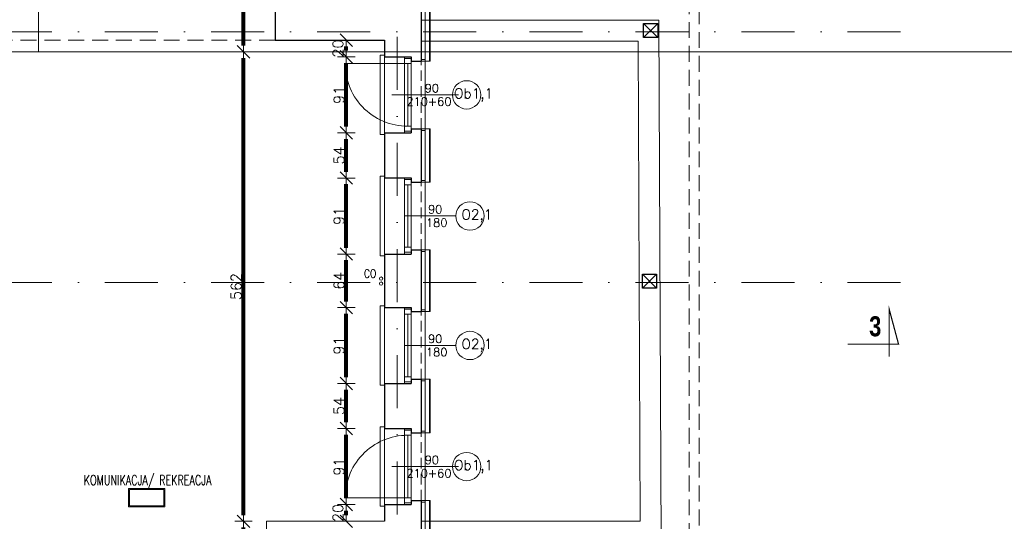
# Model space of a CAD drawing. Header units: metres. Extents: x 7408630 to 15602436, y 5561464 to 13303678.
# Tile 100 of 123: x 7414508 to 7415688, y 5564821 to 5565421. Entities that reach past the tile are written whole.
import ezdxf
from ezdxf.enums import TextEntityAlignment as Align

# ---------------------------------------------------------------- set-up
doc = ezdxf.new("R2010")
doc.units = ezdxf.units.M
doc.header["$MEASUREMENT"] = 0
doc.linetypes.add('DASHDOT', pattern=[25.4, 12.7, -6.35, 0, -6.35])
doc.linetypes.add('HIDDEN', pattern=[9.525, 6.35, -3.175])
for name, color, linetype, lineweight in [('!! 0_ Istn-okna', 6, 'Continuous', 13), ('!! 0_ Istn-sciany', 3, 'Continuous', 30), ('!! 0_ Istn-widok', 1, 'Continuous', 15), ('!! 0_ Opis', 8, 'Continuous', 13), ('!! 0_Istn-armatura', 6, 'Continuous', 9), ('!! 0_Istn-cienka', 4, 'Continuous', 9), ('!! 0_Opis_okna', 8, 'Continuous', 15), ('!! 0_Opis_pom', 9, 'Continuous', 13), ('!! 0_Osie', 1, 'DASHDOT', 13), ('!! 1_ tynk zewn  - nowy', 21, 'Continuous', 20), ('!! 1_OPIS POM NOWE', 140, 'Continuous', 5), ('!! 2_ remont Ocieplenie', 4, 'ZIGZAG', 5), ('!! wymiary osi', 250, 'Continuous', 5), ('0-osie-liniA', 14, 'DASHDOT', 5), ('Granica', 112, 'Continuous', 80)]:
    doc.layers.add(name, color=color, linetype=linetype, lineweight=lineweight)
doc.layers.add('!! 0_ramki', color=66, linetype='Continuous', lineweight=9, plot=False)
doc.layers.add('Powierzchnia', color=140, linetype='Continuous', lineweight=5, plot=False)
doc.styles.add('50', font='ROMANS.shx', dxfattribs={"width": 0.8, "oblique": 10, "height": 10})
doc.styles.add('ARCHETYP', font='romans.shx', dxfattribs={"height": 15})
doc.styles.add('ARIAL', font='tahoma.ttf')
doc.styles.add('STYLE7', font='ARIALNB.TTF')
doc.styles.add('TXT', font='simplex.shx')
doc.linetypes.add('ZIGZAG', pattern='A,0.00254,-5.08,[131,ltypeshp.shx,S=5.08,R=0,X=-5.08,Y=0],-10.16,[131,ltypeshp.shx,S=5.08,R=180,X=5.08,Y=0],-5.08', length=20.32254)
doc.dimstyles.new('DIM50', dxfattribs={"dimscale": 5, "dimtxt": 2, "dimasz": 1, "dimexe": 0, "dimexo": 0, "dimgap": 0.5, "dimtad": 1, "dimdec": 4, "dimrnd": 0.5, "dimdsep": 46, "dimtxsty": 'TXT', "dimblk": 'TICK1', "dimblk1": 'TICK1', "dimblk2": 'TICK1', "dimsah": 1, "dimcen": 0, "dimse1": 1, "dimse2": 1, "dimclrd": 1, "dimclre": 7, "dimclrt": 9, "dimadec": 0, "dimazin": 0, "dimtfac": 1, "dimtdec": 4, "dimtmove": 2, "dimatfit": 3, "dimldrblk": 'TICK1', "dimfxl": 1, "dimtolj": 1, "dimarcsym": 0})

# ---------------------------------------------------------------- blocks, each defined once
blk = doc.blocks.new('BLOK OSI')
at = {"layer": '0-osie-liniA', "ltscale": 5}
for points in [[(53191.21142, -193626.89479), (53191.21142, -199860.81919)], [(51570.03302, -196290.0883), (53810.60983, -196290.0883)], [(51570.03302, -196590.0883), (53810.60983, -196590.0883)]]:
    blk.add_lwpolyline(points, dxfattribs=at)
blk = doc.blocks.new('1_ok-opis')
blk.add_line((0, 111.6), (0, 50))
blk.add_circle((0, 128.6), 17)
at = {"style": '50', "oblique": 10, "width": 0.8}
for tag, rotation, p in [('NR', 90, (0, 128.6)), ('NR', 270, (0, 128.6)), ('SZEROKOŚĆ', 90, (-8, 78.3)), ('WYSOKOŚĆ', 270, (-8, 78.3)), ('WYSOKOŚĆ', 90, (8, 78.3)), ('SZEROKOŚĆ', 270, (8, 78.3))]:
    blk.add_attdef(tag, text='', height=10, rotation=rotation, dxfattribs=at).set_placement(p, align=Align.MIDDLE)
blk = doc.blocks.new('TICK1')
at = {"color": 2}
blk.add_line((-1, -1), (1, 1), dxfattribs=at)
at = {"color": 0}
for p, q in [((0, 0), (-1, 0)), ((0, -1.4), (0, 1.4))]:
    blk.add_line(p, q, dxfattribs=at)
blk = doc.blocks.new('*D694')
at = {"layer": '!! wymiary osi', "color": 1, "lineweight": -2, "transparency": 16777216}
blk.add_line((75450.6, -197131.1), (75450.6, -196822.1), dxfattribs=at)
at = {"layer": 'DEFPOINTS', "color": 0, "transparency": 16777216}
for p in [(75450.6, -196814.6), (75478.4, -196814.6), (75619.4, -197138.6)]:
    blk.add_point(p, dxfattribs=at)
at = {"layer": '!! wymiary osi', "color": 1, "lineweight": -2, "transparency": 16777216, "xscale": 7.5, "yscale": 7.5, "zscale": 7.5}
for p, rotation in [((75450.6, -196814.6), 90), ((75450.6, -197138.6), 270)]:
    blk.add_blockref('TICK1', p, dxfattribs=dict(at, rotation=rotation))
at = {"layer": '!! wymiary osi', "color": 9, "transparency": 16777216, "insert": (75441.9, -196976.6), "char_height": 12.5, "attachment_point": 5, "rotation": 90, "style": 'TXT'}
blk.add_mtext('\\A1;324', dxfattribs=at)
blk = doc.blocks.new('*D695')
at = {"layer": '!! wymiary osi', "color": 1, "lineweight": -2, "transparency": 16777216}
blk.add_line((75450.6, -196807.1), (75450.6, -196260.1), dxfattribs=at)
at = {"layer": 'DEFPOINTS', "color": 0, "transparency": 16777216}
for p in [(75450.6, -196252.6), (75488.4, -196252.6), (75478.4, -196814.6)]:
    blk.add_point(p, dxfattribs=at)
at = {"layer": '!! wymiary osi', "color": 1, "lineweight": -2, "transparency": 16777216, "xscale": 7.5, "yscale": 7.5, "zscale": 7.5}
for p, rotation in [((75450.6, -196252.6), 90), ((75450.6, -196814.6), 270)]:
    blk.add_blockref('TICK1', p, dxfattribs=dict(at, rotation=rotation))
at = {"layer": '!! wymiary osi', "color": 9, "transparency": 16777216, "insert": (75441.9, -196533.6), "char_height": 12.5, "attachment_point": 5, "rotation": 90, "style": 'TXT'}
blk.add_mtext('\\A1;562', dxfattribs=at)
blk = doc.blocks.new('*D696')
at = {"layer": '!! wymiary osi', "color": 1, "lineweight": -2, "transparency": 16777216}
blk.add_line((75450.6, -196245.1), (75450.6, -195595.1), dxfattribs=at)
at = {"layer": 'DEFPOINTS', "color": 0, "transparency": 16777216}
for p in [(75450.6, -195587.6), (75488.4, -195587.6), (75488.4, -196252.6)]:
    blk.add_point(p, dxfattribs=at)
at = {"layer": '!! wymiary osi', "color": 1, "lineweight": -2, "transparency": 16777216, "xscale": 7.5, "yscale": 7.5, "zscale": 7.5}
for p, rotation in [((75450.6, -195587.6), 90), ((75450.6, -196252.6), 270)]:
    blk.add_blockref('TICK1', p, dxfattribs=dict(at, rotation=rotation))
at = {"layer": '!! wymiary osi', "color": 9, "transparency": 16777216, "insert": (75441.9, -195920.1), "char_height": 12.5, "attachment_point": 5, "rotation": 90, "style": 'TXT'}
blk.add_mtext('\\A1;665', dxfattribs=at)
blk = doc.blocks.new('*D702')
at = {"layer": '!! wymiary osi', "color": 1, "lineweight": -2, "transparency": 16777216}
blk.add_line((75573.8, -196807.1), (75573.8, -196802.1), dxfattribs=at)
at = {"layer": 'DEFPOINTS', "color": 0, "transparency": 16777216}
for p in [(75573.8, -196794.6), (75619.4, -196794.6), (75619.4, -196814.6)]:
    blk.add_point(p, dxfattribs=at)
at = {"layer": '!! wymiary osi', "color": 1, "lineweight": -2, "transparency": 16777216, "xscale": 7.5, "yscale": 7.5, "zscale": 7.5}
for p, rotation in [((75573.8, -196794.6), 90), ((75573.8, -196814.6), 270)]:
    blk.add_blockref('TICK1', p, dxfattribs=dict(at, rotation=rotation))
at = {"layer": '!! wymiary osi', "color": 9, "transparency": 16777216, "insert": (75563.8, -196804.6), "char_height": 12.5, "attachment_point": 5, "rotation": 90, "style": 'TXT'}
blk.add_mtext('\\A1;20', dxfattribs=at)
blk = doc.blocks.new('*D703')
at = {"layer": '!! wymiary osi', "color": 1, "lineweight": -2, "transparency": 16777216}
blk.add_line((75573.8, -196787.1), (75573.8, -196711.1), dxfattribs=at)
at = {"layer": 'DEFPOINTS', "color": 0, "transparency": 16777216}
for p in [(75573.8, -196703.6), (75619.4, -196703.6), (75619.4, -196794.6)]:
    blk.add_point(p, dxfattribs=at)
at = {"layer": '!! wymiary osi', "color": 1, "lineweight": -2, "transparency": 16777216, "xscale": 7.5, "yscale": 7.5, "zscale": 7.5}
for p, rotation in [((75573.8, -196703.6), 90), ((75573.8, -196794.6), 270)]:
    blk.add_blockref('TICK1', p, dxfattribs=dict(at, rotation=rotation))
at = {"layer": '!! wymiary osi', "color": 9, "transparency": 16777216, "insert": (75565.1, -196749.1), "char_height": 12.5, "attachment_point": 5, "rotation": 90, "style": 'TXT'}
blk.add_mtext('\\A1;91', dxfattribs=at)
blk = doc.blocks.new('*D704')
at = {"layer": '!! wymiary osi', "color": 1, "lineweight": -2, "transparency": 16777216}
blk.add_line((75573.8, -196696.1), (75573.8, -196657.1), dxfattribs=at)
at = {"layer": 'DEFPOINTS', "color": 0, "transparency": 16777216}
for p in [(75573.8, -196649.6), (75619.4, -196649.6), (75619.4, -196703.6)]:
    blk.add_point(p, dxfattribs=at)
at = {"layer": '!! wymiary osi', "color": 1, "lineweight": -2, "transparency": 16777216, "xscale": 7.5, "yscale": 7.5, "zscale": 7.5}
for p, rotation in [((75573.8, -196649.6), 90), ((75573.8, -196703.6), 270)]:
    blk.add_blockref('TICK1', p, dxfattribs=dict(at, rotation=rotation))
at = {"layer": '!! wymiary osi', "color": 9, "transparency": 16777216, "insert": (75565.1, -196676.6), "char_height": 12.5, "attachment_point": 5, "rotation": 90, "style": 'TXT'}
blk.add_mtext('\\A1;54', dxfattribs=at)
blk = doc.blocks.new('*D705')
at = {"layer": '!! wymiary osi', "color": 1, "lineweight": -2, "transparency": 16777216}
blk.add_line((75573.8, -196642.1), (75573.8, -196566.3), dxfattribs=at)
at = {"layer": 'DEFPOINTS', "color": 0, "transparency": 16777216}
for p in [(75573.8, -196558.8), (75621.1, -196558.8), (75619.4, -196649.6)]:
    blk.add_point(p, dxfattribs=at)
at = {"layer": '!! wymiary osi', "color": 1, "lineweight": -2, "transparency": 16777216, "xscale": 7.5, "yscale": 7.5, "zscale": 7.5}
for p, rotation in [((75573.8, -196558.8), 90), ((75573.8, -196649.6), 270)]:
    blk.add_blockref('TICK1', p, dxfattribs=dict(at, rotation=rotation))
at = {"layer": '!! wymiary osi', "color": 9, "transparency": 16777216, "insert": (75565.1, -196604.2), "char_height": 12.5, "attachment_point": 5, "rotation": 90, "style": 'TXT'}
blk.add_mtext('\\A1;91', dxfattribs=at)
blk = doc.blocks.new('*D706')
at = {"layer": '!! wymiary osi', "color": 1, "lineweight": -2, "transparency": 16777216}
blk.add_line((75573.8, -196551.3), (75573.8, -196502.1), dxfattribs=at)
at = {"layer": 'DEFPOINTS', "color": 0, "transparency": 16777216}
for p in [(75573.8, -196494.6), (75619.4, -196494.6), (75621.1, -196558.8)]:
    blk.add_point(p, dxfattribs=at)
at = {"layer": '!! wymiary osi', "color": 1, "lineweight": -2, "transparency": 16777216, "xscale": 7.5, "yscale": 7.5, "zscale": 7.5}
for p, rotation in [((75573.8, -196494.6), 90), ((75573.8, -196558.8), 270)]:
    blk.add_blockref('TICK1', p, dxfattribs=dict(at, rotation=rotation))
at = {"layer": '!! wymiary osi', "color": 9, "transparency": 16777216, "insert": (75565.1, -196526.7), "char_height": 12.5, "attachment_point": 5, "rotation": 90, "style": 'TXT'}
blk.add_mtext('\\A1;64', dxfattribs=at)
blk = doc.blocks.new('*D707')
at = {"layer": '!! wymiary osi', "color": 1, "lineweight": -2, "transparency": 16777216}
blk.add_line((75573.8, -196487.1), (75573.8, -196411.1), dxfattribs=at)
at = {"layer": 'DEFPOINTS', "color": 0, "transparency": 16777216}
for p in [(75573.8, -196403.6), (75619.4, -196403.6), (75619.4, -196494.6)]:
    blk.add_point(p, dxfattribs=at)
at = {"layer": '!! wymiary osi', "color": 1, "lineweight": -2, "transparency": 16777216, "xscale": 7.5, "yscale": 7.5, "zscale": 7.5}
for p, rotation in [((75573.8, -196403.6), 90), ((75573.8, -196494.6), 270)]:
    blk.add_blockref('TICK1', p, dxfattribs=dict(at, rotation=rotation))
at = {"layer": '!! wymiary osi', "color": 9, "transparency": 16777216, "insert": (75565.1, -196449.1), "char_height": 12.5, "attachment_point": 5, "rotation": 90, "style": 'TXT'}
blk.add_mtext('\\A1;91', dxfattribs=at)
blk = doc.blocks.new('*D708')
at = {"layer": '!! wymiary osi', "color": 1, "lineweight": -2, "transparency": 16777216}
blk.add_line((75573.8, -196396.1), (75573.8, -196357.1), dxfattribs=at)
at = {"layer": 'DEFPOINTS', "color": 0, "transparency": 16777216}
for p in [(75573.8, -196349.6), (75619.4, -196349.6), (75619.4, -196403.6)]:
    blk.add_point(p, dxfattribs=at)
at = {"layer": '!! wymiary osi', "color": 1, "lineweight": -2, "transparency": 16777216, "xscale": 7.5, "yscale": 7.5, "zscale": 7.5}
for p, rotation in [((75573.8, -196349.6), 90), ((75573.8, -196403.6), 270)]:
    blk.add_blockref('TICK1', p, dxfattribs=dict(at, rotation=rotation))
at = {"layer": '!! wymiary osi', "color": 9, "transparency": 16777216, "insert": (75565.1, -196376.6), "char_height": 12.5, "attachment_point": 5, "rotation": 90, "style": 'TXT'}
blk.add_mtext('\\A1;54', dxfattribs=at)
blk = doc.blocks.new('*D709')
at = {"layer": '!! wymiary osi', "color": 1, "lineweight": -2, "transparency": 16777216}
blk.add_line((75573.8, -196342.1), (75573.8, -196266.1), dxfattribs=at)
at = {"layer": 'DEFPOINTS', "color": 0, "transparency": 16777216}
for p in [(75573.8, -196258.6), (75619.4, -196258.6), (75619.4, -196349.6)]:
    blk.add_point(p, dxfattribs=at)
at = {"layer": '!! wymiary osi', "color": 1, "lineweight": -2, "transparency": 16777216, "xscale": 7.5, "yscale": 7.5, "zscale": 7.5}
for p, rotation in [((75573.8, -196258.6), 90), ((75573.8, -196349.6), 270)]:
    blk.add_blockref('TICK1', p, dxfattribs=dict(at, rotation=rotation))
at = {"layer": '!! wymiary osi', "color": 9, "transparency": 16777216, "insert": (75565.1, -196304.1), "char_height": 12.5, "attachment_point": 5, "rotation": 90, "style": 'TXT'}
blk.add_mtext('\\A1;91', dxfattribs=at)
blk = doc.blocks.new('*D710')
at = {"layer": '!! wymiary osi', "color": 1, "lineweight": -2, "transparency": 16777216}
blk.add_line((75573.8, -196251.1), (75573.8, -196246.1), dxfattribs=at)
at = {"layer": 'DEFPOINTS', "color": 0, "transparency": 16777216}
for p in [(75573.8, -196238.6), (75619.4, -196238.6), (75619.4, -196258.6)]:
    blk.add_point(p, dxfattribs=at)
at = {"layer": '!! wymiary osi', "color": 1, "lineweight": -2, "transparency": 16777216, "xscale": 7.5, "yscale": 7.5, "zscale": 7.5}
for p, rotation in [((75573.8, -196238.6), 90), ((75573.8, -196258.6), 270)]:
    blk.add_blockref('TICK1', p, dxfattribs=dict(at, rotation=rotation))
at = {"layer": '!! wymiary osi', "color": 9, "transparency": 16777216, "insert": (75563.8, -196248.6), "char_height": 12.5, "attachment_point": 5, "rotation": 90, "style": 'TXT'}
blk.add_mtext('\\A1;20', dxfattribs=at)
blk = doc.blocks.new('A$C9c944097')
at = {"layer": '!! 0_ Istn-okna'}
for points in [[(4266.5, -1880.47213), (4266.5, -1971.47213)], [(4274.5, -1880.47213), (4274.5, -1971.47213)], [(4270.5, -1888.47213), (4195.5, -1888.47213)], [(4270.5, -1888.47213), (4270.5, -1963.47213)], [(4266.5, -2025.47213), (4266.5, -2116.47213)], [(4274.5, -2025.47213), (4274.5, -2116.47213)], [(4270.5, -2033.47213), (4270.5, -2108.47213)], [(4266.5, -2180.47213), (4266.5, -2271.47213)], [(4274.5, -2180.47213), (4274.5, -2271.47213)], [(4270.5, -2188.47213), (4270.5, -2263.47213)], [(4266.5, -2325.47213), (4266.5, -2416.47213)], [(4270.5, -2333.47213), (4270.5, -2408.47213)], [(4274.5, -2325.47213), (4274.5, -2416.47213)], [(4270.5, -2408.47213), (4195.5, -2408.47213)]]:
    blk.add_lwpolyline(points, dxfattribs=at)
for points in [[(4274.5, -1882.47213), (4274.5, -1888.47213), (4266.5, -1888.47213), (4266.5, -1882.47213)], [(4274.5, -1963.47213), (4274.5, -1969.47213), (4266.5, -1969.47213), (4266.5, -1963.47213)], [(4274.5, -2027.47213), (4274.5, -2033.47213), (4266.5, -2033.47213), (4266.5, -2027.47213)], [(4274.5, -2108.47213), (4274.5, -2114.47213), (4266.5, -2114.47213), (4266.5, -2108.47213)], [(4274.5, -2182.47213), (4274.5, -2188.47213), (4266.5, -2188.47213), (4266.5, -2182.47213)], [(4274.5, -2263.47213), (4274.5, -2269.47213), (4266.5, -2269.47213), (4266.5, -2263.47213)], [(4274.5, -2327.47213), (4274.5, -2333.47213), (4266.5, -2333.47213), (4266.5, -2327.47213)], [(4274.5, -2408.47213), (4274.5, -2414.47213), (4266.5, -2414.47213), (4266.5, -2408.47213)]]:
    blk.add_lwpolyline(points, close=True, dxfattribs=at)
for centre, start, end in [((4270.5, -1888.47213), 180, 273.05722543), ((4270.5, -2408.47213), 86.94277457, 180)]:
    blk.add_arc(centre, 75, start, end, dxfattribs=at)
at = {"layer": '!! 0_ Istn-sciany'}
for points in [[(4111.5, -1236.47213), (4111.5, -1860.47213)], [(4286.5, -1816.47213), (4286.5, -1885.47213)], [(4569.95766, -1840.47203), (4552.95766, -1857.47203)], [(4569.95766, -1857.47203), (4552.95766, -1840.47203)], [(4111.5, -1860.47213), (4242.5, -1860.47213)], [(4242.5, -1860.47213), (4242.5, -1880.47213)], [(4242.5, -1880.47213), (4274.5, -1880.47213)], [(4274.5, -1880.47213), (4274.5, -1885.47213)], [(4274.5, -1885.47213), (4286.5, -1885.47213)], [(4274.5, -1966.47213), (4274.5, -1971.47213)], [(4274.5, -1966.47213), (4286.5, -1966.47213)], [(4286.5, -1966.47213), (4286.5, -2030.47213)], [(4242.5, -1971.47213), (4242.5, -2025.47213)], [(4242.5, -1971.47213), (4274.5, -1971.47213)], [(4242.5, -2025.47213), (4274.5, -2025.47213)], [(4274.5, -2025.47213), (4274.5, -2030.47213)], [(4274.5, -2030.47213), (4286.5, -2030.47213)], [(4274.5, -2111.47213), (4274.5, -2116.47213)], [(4274.5, -2111.47213), (4286.5, -2111.47213)], [(4286.5, -2111.47213), (4286.5, -2185.47213)], [(4242.5, -2116.47213), (4242.5, -2180.47213)], [(4242.5, -2116.47213), (4274.5, -2116.47213)], [(4568.75385, -2140.47211), (4551.75385, -2157.47211)], [(4568.75385, -2157.47211), (4551.75385, -2140.47211)], [(4242.5, -2180.47213), (4274.5, -2180.47213)], [(4274.5, -2180.47213), (4274.5, -2185.47213)], [(4274.5, -2185.47213), (4286.5, -2185.47213)], [(4242.5, -2271.47213), (4242.5, -2325.47213)], [(4242.5, -2271.47213), (4274.5, -2271.47213)], [(4274.5, -2266.47213), (4274.5, -2271.47213)], [(4274.5, -2266.47213), (4286.5, -2266.47213)], [(4286.5, -2266.47213), (4286.5, -2330.47213)], [(4242.5, -2325.47213), (4274.5, -2325.47213)], [(4274.5, -2325.47213), (4274.5, -2330.47213)], [(4274.5, -2330.47213), (4286.5, -2330.47213)], [(4242.5, -2416.47213), (4242.5, -2436.47213)], [(4242.5, -2416.47213), (4274.5, -2416.47213)], [(4274.5, -2411.47213), (4274.5, -2416.47213)], [(4274.5, -2411.47213), (4286.5, -2411.47213)], [(4286.5, -2411.47213), (4286.5, -2480.47213)]]:
    blk.add_lwpolyline(points, dxfattribs=at)
for points in [[(4552.95766, -1840.47203), (4569.95766, -1840.47203), (4569.95766, -1857.47203), (4552.95766, -1857.47203)], [(4551.75385, -2140.47211), (4568.75385, -2140.47211), (4568.75385, -2157.47211), (4551.75385, -2157.47211)]]:
    blk.add_lwpolyline(points, close=True, dxfattribs=at)
at = {"layer": '!! 0_ Istn-widok', "linetype": 'HIDDEN', "ltscale": 3}
for p, q in [((4619.5, -2498.47213), (4619.5, -1803.47213)), ((4607.5, -2486.47213), (4607.5, -1815.47213))]:
    blk.add_line(p, q, dxfattribs=at)
at = {"layer": '!! 0_ Istn-widok'}
for points in [[(4571.5, -1836.47213), (4286.5, -1836.47213)], [(4286.5, -2461.47213), (4574.00803, -2461.47213), (4571.5, -1836.47213)], [(4546.59992, -1861.47213), (4286.5, -1861.47213)], [(4286.5, -2436.47193), (4548.9073, -2436.47193), (4546.59992, -1861.47213)], [(4237.5, -1878.47213), (4237.5, -1973.47213)], [(4242.5, -1878.47213), (4237.5, -1878.47213)], [(4286.5, -1883.47213), (4291.5, -1883.47213)], [(4291.5, -1968.47213), (4291.5, -1883.47213)], [(4286.5, -1968.47213), (4291.5, -1968.47213)], [(4242.5, -1973.47213), (4237.5, -1973.47213)], [(4237.5, -2023.47213), (4237.5, -2118.47213)], [(4242.5, -2023.47213), (4237.5, -2023.47213)], [(4286.5, -2028.47213), (4291.5, -2028.47213)], [(4291.5, -2113.47213), (4291.5, -2028.47213)], [(4242.5, -2118.47213), (4237.5, -2118.47213)], [(4286.5, -2113.47213), (4291.5, -2113.47213)], [(4237.5, -2178.47213), (4237.5, -2273.47213)], [(4242.5, -2178.47213), (4237.5, -2178.47213)], [(4286.5, -2183.47213), (4291.5, -2183.47213)], [(4291.5, -2268.47213), (4291.5, -2183.47213)], [(4242.5, -2273.47213), (4237.5, -2273.47213)], [(4286.5, -2268.47213), (4291.5, -2268.47213)], [(4237.5, -2323.47213), (4237.5, -2418.47213)], [(4242.5, -2323.47213), (4237.5, -2323.47213)], [(4286.5, -2328.47213), (4291.5, -2328.47213)], [(4291.5, -2413.47213), (4291.5, -2328.47213)], [(4286.5, -2413.47213), (4291.5, -2413.47213)], [(4242.5, -2418.47213), (4237.5, -2418.47213)]]:
    blk.add_lwpolyline(points, dxfattribs=at)
at = {"layer": '!! 0_ Istn-widok', "linetype": 'HIDDEN', "ltscale": 3}
for points in [[(4571.5, -1836.47213), (4571.5, -1861.47213)], [(4111.5, -1860.47213), (3667.5, -1860.47213)]]:
    blk.add_lwpolyline(points, dxfattribs=at)
at = {"layer": '!! 0_ Opis', "color": 8}
for points in [[(4251.34112, -1925.97213), (4331.50029, -1925.97213)], [(4251.34112, -2370.97213), (4331.50029, -2370.97213)]]:
    blk.add_lwpolyline(points, dxfattribs=at)
at = {"layer": '!! 0_ Opis', "color": 2, "const_width": 1.44}
blk.add_lwpolyline([(4797.69961, -2224.36528), (4858.52521, -2224.36528), (4847.25403, -2182.30064), (4847.25403, -2239.57168)], dxfattribs=at)
blk.add_lwpolyline([(4797.69961, -2224.36528), (4858.52521, -2224.36528), (4847.25403, -2182.30064), (4847.25403, -2239.57168)], dxfattribs=at)
at = {"layer": '!! 0_Istn-armatura'}
for centre in [(4238.5, -2145.97213), (4238.5, -2151.97213)]:
    blk.add_circle(centre, 2, dxfattribs=at)
at = {"layer": '!! 0_Istn-cienka', "linetype": 'HIDDEN', "ltscale": 2}
for points in [[(4242.5, -1880.47213), (4242.5, -1971.47213)], [(4286.5, -1966.47213), (4286.5, -1885.47213)], [(4242.5, -2025.47213), (4242.5, -2116.47213)], [(4286.5, -2111.47213), (4286.5, -2030.47213)], [(4242.5, -2180.47213), (4242.5, -2271.47213)], [(4286.5, -2266.47213), (4286.5, -2185.47213)], [(4242.5, -2325.47213), (4242.5, -2416.47213)], [(4286.5, -2411.47213), (4286.5, -2330.47213)]]:
    blk.add_lwpolyline(points, dxfattribs=at)
at = {"layer": '!! 0_Opis_pom', "ltscale": 0.7}
for points in [[(3935.97656, -2418.98352), (3979.49656, -2418.98352), (3979.49656, -2397.22352), (3935.97656, -2397.22352)], [(3937.06456, -2417.89552), (3978.40856, -2417.89552), (3978.40856, -2398.31152), (3937.06456, -2398.31152)]]:
    blk.add_lwpolyline(points, close=True, dxfattribs=at)
at = {"layer": '!! 0_ramki'}
for points in [[(-371.78226, 1095.53977), (3828.21774, 1095.53977), (3828.21774, -1874.46023), (-371.78226, -1874.46023)], [(3528.21774, 1095.53977), (7728.21774, 1095.53977), (7728.21774, -1874.46023), (3528.21774, -1874.46023)]]:
    blk.add_lwpolyline(points, close=True, dxfattribs=at)
at = {"layer": '!! 1_ tynk zewn  - nowy'}
for points in [[(4296.5, -1816.47213), (4296.5, -1885.47213)], [(4297.5, -1816.47213), (4297.5, -1885.47213)], [(4286.5, -1885.47213), (4297.5, -1885.47213)], [(4286.5, -1966.47213), (4297.5, -1966.47213)], [(4296.5, -1966.47213), (4296.5, -2030.47213)], [(4297.5, -1966.47213), (4297.5, -2030.47213)], [(4286.5, -2030.47213), (4297.5, -2030.47213)], [(4286.5, -2111.47213), (4297.5, -2111.47213)], [(4296.5, -2111.47213), (4296.5, -2185.47213)], [(4297.5, -2111.47213), (4297.5, -2185.47213)], [(4286.5, -2185.47213), (4297.5, -2185.47213)], [(4286.5, -2266.47213), (4297.5, -2266.47213)], [(4296.5, -2266.47213), (4296.5, -2330.47213)], [(4297.5, -2266.47213), (4297.5, -2330.47213)], [(4286.5, -2330.47213), (4297.5, -2330.47213)], [(4286.5, -2411.47213), (4297.5, -2411.47213)], [(4296.5, -2411.47213), (4296.5, -3080.47213)], [(4297.5, -2411.47213), (4297.5, -3080.47213)]]:
    blk.add_lwpolyline(points, dxfattribs=at)
at = {"layer": '!! 2_ remont Ocieplenie', "linetype": 'ZIGZAG', "ltscale": 0.75}
for points in [[(4291.5, -1816.47213), (4291.5, -1885.47213)], [(4291.5, -1966.47213), (4291.5, -2030.47213)], [(4291.5, -2111.47213), (4291.5, -2185.47213)], [(4291.5, -2266.47213), (4291.5, -2330.47213)], [(4291.5, -2411.47213), (4291.5, -3080.47213)]]:
    blk.add_lwpolyline(points, dxfattribs=at)
at = {"layer": 'Powierzchnia'}
blk.add_lwpolyline([(3667.5, -3036.47213), (4242.5, -3036.47213), (4242.5, -2760.47213), (4101.5, -2760.47213), (4101.5, -2436.47213), (4242.5, -2436.47213), (4242.5, -1860.47213), (4111.5, -1860.47213), (4111.5, -1261.47213), (3667.5, -1261.47213)], close=True, dxfattribs=at)
at = {"layer": '!! 0_Opis_okna'}
ref = blk.add_blockref('1_ok-opis', (4212.5, -1925.97213), dxfattribs=dict(at, rotation=270))
ref.add_attrib('WYSOKOŚĆ', '210+60', dxfattribs={"layer": '0', "height": 10, "style": 'ARCHETYP'}).set_placement((4295.91692, -1933.97213), align=Align.MIDDLE)
ref.add_attrib('SZEROKOŚĆ', '90', dxfattribs={"layer": '0', "height": 10, "style": 'ARCHETYP'}).set_placement((4299.44695, -1917.97213), align=Align.MIDDLE)
ref.add_attrib('NR', 'Ob1,1', dxfattribs={"layer": '0', "height": 12, "style": 'ARCHETYP'}).set_placement((4349.40145, -1925.97213), align=Align.MIDDLE)
ref = blk.add_blockref('1_ok-opis', (4216.5, -2070.97213), dxfattribs=dict(at, rotation=270))
ref.add_attrib('WYSOKOŚĆ', '180', dxfattribs={"layer": '0', "height": 10, "style": 'ARCHETYP'}).set_placement((4305.22041, -2078.97213), align=Align.MIDDLE)
ref.add_attrib('SZEROKOŚĆ', '90', dxfattribs={"layer": '0', "height": 10, "style": 'ARCHETYP'}).set_placement((4303.44695, -2062.97213), align=Align.MIDDLE)
ref.add_attrib('NR', 'O2,1', dxfattribs={"layer": '0', "height": 12, "style": 'ARCHETYP'}).set_placement((4353.40145, -2070.97213), align=Align.MIDDLE)
ref = blk.add_blockref('1_ok-opis', (4216.5, -2225.97213), dxfattribs=dict(at, rotation=270))
ref.add_attrib('WYSOKOŚĆ', '180', dxfattribs={"layer": '0', "height": 10, "style": 'ARCHETYP'}).set_placement((4305.22041, -2233.97213), align=Align.MIDDLE)
ref.add_attrib('SZEROKOŚĆ', '90', dxfattribs={"layer": '0', "height": 10, "style": 'ARCHETYP'}).set_placement((4303.44695, -2217.97213), align=Align.MIDDLE)
ref.add_attrib('NR', 'O2,1', dxfattribs={"layer": '0', "height": 12, "style": 'ARCHETYP'}).set_placement((4353.40145, -2225.97213), align=Align.MIDDLE)
ref = blk.add_blockref('1_ok-opis', (4212.5, -2370.97213), dxfattribs=dict(at, rotation=270))
ref.add_attrib('WYSOKOŚĆ', '210+60', dxfattribs={"layer": '0', "height": 10, "style": 'ARCHETYP'}).set_placement((4295.91692, -2378.97213), align=Align.MIDDLE)
ref.add_attrib('SZEROKOŚĆ', '90', dxfattribs={"layer": '0', "height": 10, "style": 'ARCHETYP'}).set_placement((4299.44695, -2362.97213), align=Align.MIDDLE)
ref.add_attrib('NR', 'Ob1,1', dxfattribs={"layer": '0', "height": 12, "style": 'ARCHETYP'}).set_placement((4349.40145, -2370.97213), align=Align.MIDDLE)
at = {"layer": '!! 0_Osie'}
blk.add_blockref('BLOK OSI', (-48933.21142, 194439.57635), dxfattribs=at)
at = {"layer": '!! 0_ Opis', "color": 9, "style": 'STYLE7', "text_generation_flag": 6, "width": 0.95}
blk.add_text('3', height=24, rotation=180.00000016, dxfattribs=at).set_placement((4823.35523, -2214.9814))
at = {"layer": '!! 0_Istn-armatura', "style": 'ARCHETYP', "width": 0.8}
blk.add_text('CO', height=10, rotation=359.99999996, dxfattribs=at).set_placement((4218.01916, -2144.94198))
at = {"layer": '!! 0_Opis_pom', "ltscale": 0.7, "style": 'TXT', "width": 0.7}
blk.add_text('KOMUNIKACJA/ REKREACJA', height=12, dxfattribs=at).set_placement((3958.8517, -2393.17721), align=Align.CENTER)
at = {"layer": '!! 0_Opis_pom', "ltscale": 0.7, "style": 'ARIAL'}
for tag, p in [('B2,14', (2497.12282, -23.97252)), ('B2,12', (1965.56932, -35.77631)), ('B2,11', (1692.08817, -60.77765)), ('B2,16', (3818.15438, -63.71828)), ('B2,19.1', (5324.74708, -87.92078)), ('B2,17', (4129.82322, -93.25972)), ('B2,10', (1351.71035, -111.25665)), ('B2,15', (3189.46558, -109.69496)), ('B2,13', (2272.99389, -121.89624)), ('A2,5', (1075.52681, -127.78965)), ('B2,18', (4545.51277, -234.12017)), ('B2,19', (5775.76711, -239.42159)), ('A2,4', (318.83322, -329.3265)), ('A2.1', (994.53557, -353.44633)), ('B2.7', (3171.3557, -458.01164)), ('B2.2', (3599.26223, -690.3637)), ('A2.2', (994.53557, -692.67095)), ('B2,21', (4593.23787, -912.69388)), ('A2.3', (455.44717, -940.66614)), ('B2,9', (1798.58924, -939.09545)), ('B2,4', (3116.67143, -940.65712)), ('B2,3', (3297.35823, -941.16418)), ('B2,8', (2517.28573, -960.07338)), ('B2.1', (3927.81794, -970.24709)), ('B2,20', (5834.09772, -965.70749)), ('B2,5', (3309.56672, -1129.12418)), ('B2,6', (3122.36837, -1171.43557)), ('C2,2', (3435.86614, -1487.77973)), ('C2,1', (3957.73656, -2408.10352)), ('C2,3', (3457.72791, -2555.15039)), ('D1,1', (2554.19917, -3205.91504)), ('C2,4', (3866.78124, -3285.77383)), ('D1,4', (1780.27581, -3366.18103)), ('D1,6', (1380.86316, -3373.10994)), ('D1,3', (2098.36626, -3546.18257)), ('C2,5', (3178.15957, -3610.67242)), ('D1,5', (1914.6928, -3621.18339)), ('D1,2', (2201.15492, -3794.18451)), ('D1,7', (477.95048, -4408.76849)), ('D1,8', (338.43039, -4834.32895))]:
    blk.add_attdef(tag, text='', height=11.968, dxfattribs=at).set_placement(p, align=Align.MIDDLE_CENTER)
at = {"layer": '!! 1_OPIS POM NOWE', "style": 'ARIAL'}
for tag, p in [('C2.5B', (3593.7377, -3168.5911)), ('C2,5C', (3526.78796, -3281.02046)), ('C2.4', (3997.15534, -3347.99835)), ('E2,2', (2945.33506, -3413.31629)), ('C2,5A', (3566.4961, -3615.37865)), ('E2.9', (3984.52714, -3783.77287)), ('E2.7', (4645.53364, -3784.14655)), ('D1,2', (2903.25587, -3794.18451)), ('E2.2', (3405.83089, -4049.74196)), ('E2.8', (4380.36687, -4058.97571)), ('E2.6', (5154.87983, -4066.29138)), ('E2.1', (4427.07303, -4318.94156)), ('E2,3', (3401.59976, -4465.83792)), ('E2.4', (3758.95342, -4705.0924)), ('E2.5', (5238.11734, -4786.79525))]:
    blk.add_attdef(tag, text='', height=11.968, dxfattribs=at).set_placement(p, align=Align.MIDDLE_CENTER)
at = {"layer": '!! wymiary osi'}
for base, p1, p2, picture, middle in [((4073.70326, -1209.47213), (4111.5, -1874.46023), (4111.5, -1209.47213), '*D696', (4064.95326, -1541.96618)), ((4196.92186, -1860.47213), (4242.5, -1880.47213), (4242.5, -1860.47213), '*D710', (4186.92186, -1870.47213)), ((4073.70326, -1874.46023), (4101.5, -2436.47213), (4111.5, -1874.46023), '*D695', (4064.95326, -2155.46618)), ((4196.92186, -1880.47213), (4242.5, -1971.47213), (4242.5, -1880.47213), '*D709', (4188.17186, -1925.97213)), ((4196.92186, -1971.47213), (4242.5, -2025.47213), (4242.5, -1971.47213), '*D708', (4188.17186, -1998.47213)), ((4196.92186, -2025.47213), (4242.5, -2116.47213), (4242.5, -2025.47213), '*D707', (4188.17186, -2070.97213)), ((4196.92186, -2116.47213), (4244.19961, -2180.66575), (4242.5, -2116.47213), '*D706', (4188.17186, -2148.56894)), ((4196.92186, -2180.66575), (4242.5, -2271.47213), (4244.19961, -2180.66575), '*D705', (4188.17186, -2226.06894)), ((4196.92186, -2271.47213), (4242.5, -2325.47213), (4242.5, -2271.47213), '*D704', (4188.17186, -2298.47213)), ((4196.92186, -2325.47213), (4242.5, -2416.47213), (4242.5, -2325.47213), '*D703', (4188.17186, -2370.97213)), ((4196.92186, -2416.47213), (4242.5, -2436.47213), (4242.5, -2416.47213), '*D702', (4186.92186, -2426.47213)), ((4073.70326, -2436.47213), (4242.5, -2760.47213), (4101.5, -2436.47213), '*D694', (4064.95326, -2598.47213))]:
    dim = blk.add_linear_dim(base=base, p1=p1, p2=p2, angle=90, dimstyle='DIM50', dxfattribs=at)
    dim.commit()
    dim.dimension.update_dxf_attribs({"geometry": picture, "text_midpoint": middle, "insert": (-71376.92327, 194378.11618)})

msp = doc.modelspace()

# ---------------------------------------------------------------- block references
at = {"layer": 'Granica'}
msp.add_blockref('A$C9c944097', (7410702.59401, 5567256.9858), dxfattribs=at)

doc.saveas('drawing.dxf')
